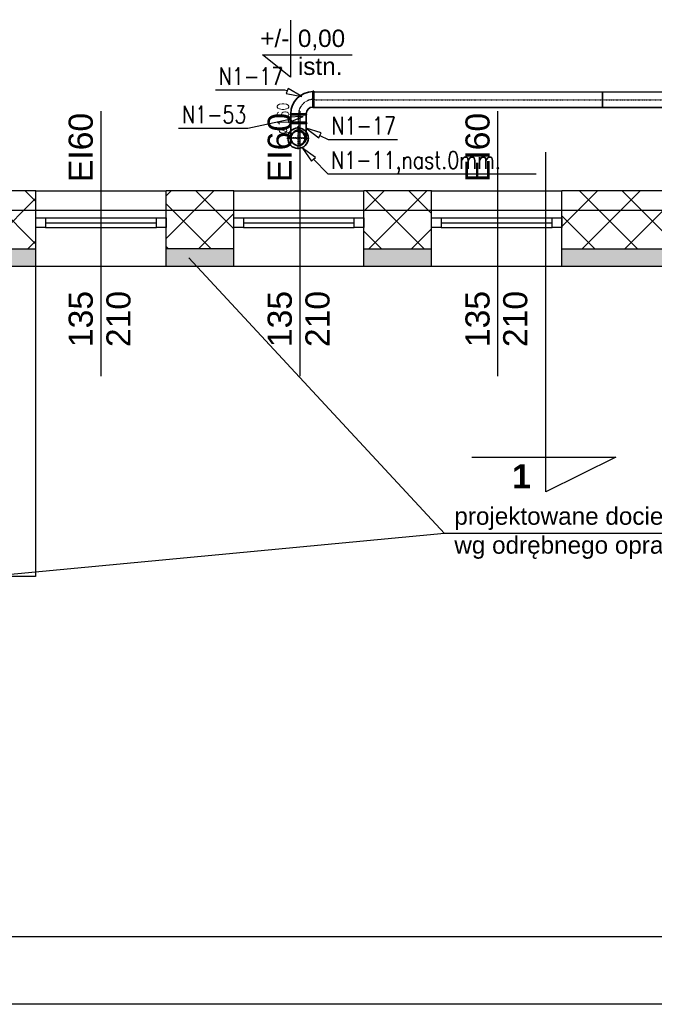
# Model space of a CAD drawing. Header units: millimetres. Extents: x 2263 to 12009, y 1338 to 5538.
# Tile 12 of 78: x 4421 to 5079, y 1338 to 2359. Entities that reach past the tile are written whole.
import ezdxf
from ezdxf.enums import TextEntityAlignment as Align

# ---------------------------------------------------------------- set-up
doc = ezdxf.new("R2010")
doc.units = ezdxf.units.MM
doc.linetypes.add('CENTER', pattern=[0.55, 0.37, -0.06, 0.06, -0.06])
for name, color, linetype in [('2D - Ogólne', 7, 'Continuous'), ('Konstrukcja - Ściany zew', 7, 'Continuous'), ('Opisy - Teksty', 7, 'Continuous'), ('WEN_N1-_OSIE', 2, 'CENTER'), ('WEN_W1-_ATRYBUT', 6, 'Continuous'), ('WEN_W1-_OSIE', 2, 'CENTER')]:
    doc.layers.add(name, color=color, linetype=linetype)
for name, color, linetype, lineweight in [('A_opisy', 81, 'Continuous', 13), ('A_stolarka', 20, 'Continuous', 15), ('A_widokowe', 160, 'Continuous', 18), ('A_ściany istniejące hatch', 82, 'Continuous', 9), ('WEN_N1-_ATRYBUT', 6, 'Continuous', 25), ('WEN_N1-_ZLICZAC', 40, 'Continuous', 35)]:
    doc.layers.add(name, color=color, linetype=linetype, lineweight=lineweight)
doc.layers.add('A_wełna mineralna', color=7, linetype='Continuous', lineweight=5, true_color=0x00d66b)
doc.layers.add('A_zakres opracowania', color=7, linetype='Continuous', lineweight=70, true_color=0xe00038)
doc.styles.get("Standard").update_dxf_attribs({"font": 'arial.ttf'})
doc.styles.add('STYL_AUTOMATYCZNY_1', font='arial.ttf')
doc.styles.add('STYL_AUTOMATYCZNY_2', font='arialbd.ttf')
doc.styles.add('STYL_WENTYLE', font='romans.shx', dxfattribs={"width": 0.8})

# ---------------------------------------------------------------- blocks, each defined once
blk = doc.blocks.new('BPL-SI16090_13')
for p, q in [((-80, 11.2), (-80, 160)), ((80, 11.2), (80, 160))]:
    blk.add_line(p, q)
blk.add_lwpolyline([(80, 0), (-80, 0, -1), (-80, 11.2), (80, 11.2, -1)], format="xyb", close=True)
blk.add_circle((0, 160), 80)
blk.add_point((0, 0))
at = {"layer": 'WEN_N1-_OSIE'}
for p, q in [((0, 0), (0, 245)), ((-85, 160), (85, 160))]:
    blk.add_line(p, q, dxfattribs=at)
at = {"layer": 'WEN_N1-_ATRYBUT', "style": 'STYL_WENTYLE', "width": 0.8, "flags": 8}
blk.add_attdef('WENTYLE', text='', height=180, dxfattribs=at).set_placement((80, 0), align=Align.BOTTOM_LEFT)
blk = doc.blocks.new('BPL-SI16090_12')
for points in [[(160, 80), (160, 240, 1), (149, 240), (149, 80, 1)], [(80, 0), (-80, 0, -1), (-80, 11), (80, 11, -1)]]:
    blk.add_lwpolyline(points, format="xyb", close=True)
for radius in [229, 68.8]:
    blk.add_arc((149, 11), radius, 90, 180)
for p in [(160, 160), (0, 0)]:
    blk.add_point(p)
at = {"layer": 'WEN_W1-_OSIE'}
blk.add_arc((160, 0), 160, 90, 180, dxfattribs=at)
at = {"layer": 'WEN_W1-_ATRYBUT', "style": 'STYL_WENTYLE', "width": 0.8, "flags": 8}
blk.add_attdef('WENTYLE', text='', height=180, dxfattribs=at).set_placement((-661, 0), align=Align.BOTTOM_LEFT)
blk = doc.blocks.new('SR-C160_77-4024874868_14')
blk.add_lwpolyline([(0, -80), (0, 80), (77, 80), (77, -80)], close=True)
for p in [(0, 0), (77, 0)]:
    blk.add_point(p)
at = {"layer": 'WEN_N1-_OSIE'}
blk.add_line((0, 0), (77, 0), dxfattribs=at)
at = {"layer": 'WEN_N1-_ATRYBUT', "style": 'STYL_WENTYLE', "width": 0.8, "flags": 8}
blk.add_attdef('WENTYLE', text='', height=180, dxfattribs=at).set_placement((39, 0), align=Align.BOTTOM_LEFT)
at = {"layer": 'WEN_N1-_OSIE', "color": 3, "style": 'STYL_WENTYLE', "width": 0.8, "flags": 8}
blk.add_attdef('FI_KANALU', text='', height=120, dxfattribs=at).set_placement((39, 160), align=Align.MIDDLE_CENTER)
blk = doc.blocks.new('SR-C160_8387-2803619289_14')
for p, q in [((3000, -80), (3000, 80)), ((6000, -80), (6000, 80))]:
    blk.add_line(p, q)
blk.add_lwpolyline([(0, -80), (0, 80), (8387, 80), (8387, -80)], close=True)
for p in [(0, 0), (8387, 0)]:
    blk.add_point(p)
at = {"layer": 'WEN_N1-_OSIE'}
blk.add_line((0, 0), (8387, 0), dxfattribs=at)
at = {"layer": 'WEN_N1-_ATRYBUT', "style": 'STYL_WENTYLE', "width": 0.8, "flags": 8}
blk.add_attdef('WENTYLE', text='', height=180, dxfattribs=at).set_placement((4194, 0), align=Align.BOTTOM_LEFT)
at = {"layer": 'WEN_N1-_OSIE', "color": 3, "style": 'STYL_WENTYLE', "width": 0.8, "flags": 8}
blk.add_attdef('FI_KANALU', text='', height=120, dxfattribs=at).set_placement((4194, 160), align=Align.MIDDLE_CENTER)
blk = doc.blocks.new('KIRM-160_12')
for radius in [106, 74.2]:
    blk.add_circle((0, 0), radius)
for p in [(0, 116.6), (0, 0)]:
    blk.add_point(p)
at = {"layer": 'WEN_N1-_OSIE'}
for p, q in [((0, -116.6), (0, 116.6)), ((-116.6, 0), (116.6, 0))]:
    blk.add_line(p, q, dxfattribs=at)
at = {"layer": 'WEN_N1-_ATRYBUT', "style": 'STYL_WENTYLE', "width": 0.8, "flags": 8}
blk.add_attdef('WENTYLE', text='', height=180, dxfattribs=at).set_placement((0, 0), align=Align.BOTTOM_LEFT)

msp = doc.modelspace()

# ---------------------------------------------------------------- hatches: boundary and pattern name
at = {"layer": 'A_wełna mineralna', "linetype": 'ByBlock', "lineweight": 25}
h = msp.add_hatch(color=0, dxfattribs=at)
h.dxf.hatch_style = 1
h.paths.add_polyline_path([(4150.83871, 1946.67928), (4144.44162, 1944.34321), (4132.83871, 1941.86917), (4132.83871, 1731.38308), (4150.83871, 1731.38308)])
h.paths.add_polyline_path([(4132.83871, 2067.58308), (4150.83871, 2067.58308), (4150.83871, 2103.38308), (4232.83871, 2103.38308), (4232.83871, 2121.38309), (4132.83871, 2121.38309)])
h.paths.add_polyline_path([(4437.83871, 2103.38309), (4437.83871, 2121.38309), (4367.83871, 2121.38309), (4367.83871, 2103.38309)])
h.paths.add_polyline_path([(4642.83871, 2103.38309), (4642.83871, 2121.38309), (4572.83871, 2121.38309), (4572.83871, 2103.38309)])
h.paths.add_polyline_path([(4847.83871, 2103.38309), (4847.83871, 2121.38309), (4777.83871, 2121.38309), (4777.83871, 2103.38309)])
h.paths.add_polyline_path([(5104.83871, 2103.38309), (5104.83871, 2121.38309), (4982.83871, 2121.38309), (4982.83871, 2103.38309)])
h.paths.add_polyline_path([(5309.83871, 2103.38309), (5309.83871, 2121.38309), (5239.83871, 2121.38309), (5239.83871, 2103.38309)])
h.paths.add_polyline_path([(5514.83871, 2103.38309), (5514.83871, 2121.38309), (5444.83871, 2121.38309), (5444.83871, 2103.38309)])
h.paths.add_polyline_path([(5719.83871, 2103.38309), (5719.83871, 2121.38309), (5649.83871, 2121.38309), (5649.83871, 2103.38309)])
h.paths.add_polyline_path([(5854.83871, 2121.38309), (5854.83871, 2103.38309), (5946.83871, 2103.38309), (5946.83871, 2121.38309)])
at = {"layer": 'A_ściany istniejące hatch', "linetype": 'ByBlock', "lineweight": 25}
h = msp.add_hatch(dxfattribs=at)
h.set_pattern_fill('NET', color=0, scale=250, angle=45)
h.set_pattern_definition([(45, (37537.47, -788.94), (-22.097087, 22.097087), []), (135, (37537.47, -788.94), (-22.097087, -22.097087), [])])
h.paths.add_polyline_path([(5550.83871, 4367.38309), (5592.83871, 4367.38308), (5592.83871, 4105.38308), (5802.83871, 4105.38308), (5802.83871, 4063.38308), (5550.83871, 4063.38308)], flags=16)
h.paths.add_polyline_path([(6144.84036, 4091.38308), (6144.84036, 4031.38308), (6024.83871, 4031.38308), (6024.83871, 3871.38308), (5964.83871, 3871.38308), (5964.83871, 4063.38308), (5922.83871, 4063.38308), (5922.83871, 4105.38308), (5926.83871, 4105.38308), (5926.83871, 4764.38308), (5592.83871, 4764.38308), (5592.83871, 4718.38308), (5550.83871, 4718.38308), (5550.83871, 4808.38308), (6008.83871, 4808.38308), (6008.8387, 4764.38308), (5970.83871, 4764.38308), (5970.83871, 4091.38308)], flags=17)
h.paths.add_polyline_path([(6748.83871, 4091.38308), (6890.83871, 4091.38308), (6890.83871, 4153.38308), (6934.83871, 4153.38308), (6934.83871, 3868.38309), (6874.83871, 3868.38309), (6874.83871, 4031.38308), (6748.83871, 4031.38308)], flags=17)
h.paths.add_polyline_path([(6791.83871, 3211.38308), (6874.83871, 3211.38308), (6874.83871, 3326.38309), (6934.83871, 3326.38309), (6934.83871, 3153.38308), (6874.83871, 3153.38308), (6874.83871, 3186.38308), (6791.83871, 3186.38308)], flags=17)
h.paths.add_polyline_path([(6434.83871, 3781.38308), (6464.83871, 3781.38308), (6464.83871, 3751.38308), (6434.83871, 3751.38308)], flags=17)
h.paths.add_polyline_path([(6434.83871, 3487.38308), (6464.83871, 3487.38308), (6464.83871, 3517.38308), (6434.83871, 3517.38308)], flags=17)
h.paths.add_polyline_path([(5946.83871, 1941.38308), (6006.83871, 1941.38308), (6006.83871, 1781.38308), (6244.83871, 1781.38308), (6244.83871, 1961.38308), (6304.83871, 1961.38308), (6304.83871, 1781.38308), (6874.83871, 1781.38308), (6874.83871, 1931.38308), (6934.83871, 1931.38308), (6934.83871, 1721.38308), (5946.83871, 1721.38308)])
h.paths.add_polyline_path([(3464.83871, 5091.38308), (3677.83871, 5091.38309), (3677.8387, 5185.4173), (3702.8387, 5185.4173), (3702.8387, 5066.38308), (3464.83871, 5066.38308)], flags=17)
h.paths.add_polyline_path([(4097.83871, 5065.72859), (4132.83871, 5065.72859), (4132.83871, 5185.4173), (4097.83871, 5185.4173)], flags=17)
h.paths.add_polyline_path([(4387.83871, 3241.38308), (4457.83869, 3241.38308), (4457.83869, 3181.38308), (4387.83871, 3181.38308)], flags=17)
h.paths.add_polyline_path([(4797.83871, 3241.38308), (4867.83871, 3241.38308), (4867.83871, 3181.38308), (4797.83871, 3181.38308)], flags=17)
h.paths.add_polyline_path([(5238.83871, 3241.38308), (5306.83869, 3241.38308), (5306.83869, 3181.38308), (5238.83871, 3181.38308)], flags=17)
h.paths.add_polyline_path([(5441.83871, 3241.38308), (5522.83869, 3241.38308), (5522.83869, 3181.38308), (5441.83871, 3181.38308)], flags=17)
h.paths.add_polyline_path([(6024.83871, 3741.38308), (5964.83871, 3741.38308), (5964.83871, 3665.38308), (6024.83871, 3665.38308)], flags=17)
h.paths.add_polyline_path([(5592.83871, 4588.38308), (5550.83871, 4588.38308), (5550.83871, 4497.38309), (5592.83871, 4497.38309)], flags=16)
h.paths.add_polyline_path([(6138.83871, 4808.38308), (6272.83871, 4808.38308), (6272.83871, 4764.38308), (6138.83871, 4764.38308)], flags=17)
h.paths.add_polyline_path([(6890.83871, 4488.38309), (6934.83871, 4488.38309), (6934.83871, 4563.38308), (6890.83871, 4563.38308)], flags=17)
h.paths.add_polyline_path([(6890.83871, 4283.38308), (6934.83871, 4283.38308), (6934.83871, 4358.38308), (6890.83871, 4358.38308)], flags=17)
h.paths.add_polyline_path([(6874.83871, 3662.38309), (6934.83871, 3662.38309), (6934.83871, 3738.38309), (6874.83871, 3738.38309)], flags=17)
h.paths.add_polyline_path([(6874.83871, 3456.38309), (6934.83871, 3456.38309), (6934.83871, 3532.38309), (6874.83871, 3532.38309)], flags=17)
h.paths.add_polyline_path([(6874.83871, 2948.38309), (6934.83871, 2948.38309), (6934.83871, 3023.38308), (6874.83871, 3023.38308)], flags=17)
h.paths.add_polyline_path([(6874.83871, 2743.38309), (6934.83871, 2743.38309), (6934.83871, 2818.38308), (6874.83871, 2818.38308)], flags=17)
h.paths.add_polyline_path([(6874.83871, 2271.38309), (6934.83871, 2271.38309), (6934.83871, 2341.38308), (6874.83871, 2341.38308)], flags=17)
h.paths.add_polyline_path([(6934.83871, 2066.38308), (6874.83871, 2066.38308), (6874.83871, 2136.38308), (6934.83871, 2136.38308)], flags=17)
h.paths.add_polyline_path([(5649.83871, 2181.38308), (5719.83871, 2181.38308), (5719.83871, 2121.38308), (5649.83871, 2121.38308)], flags=17)
h.paths.add_polyline_path([(5444.83871, 2121.38308), (5514.83871, 2121.38308), (5514.83871, 2181.38308), (5444.83871, 2181.38308)], flags=17)
h.paths.add_polyline_path([(5239.83871, 2181.38308), (5309.83871, 2181.38308), (5309.83871, 2121.38308), (5239.83871, 2121.38308)], flags=17)
h.paths.add_polyline_path([(4982.83871, 2121.38308), (5104.83869, 2121.38308), (5104.83869, 2181.38308), (4982.83871, 2181.38308)], flags=17)
h.paths.add_polyline_path([(4777.83871, 2181.38308), (4847.83871, 2181.38308), (4847.83871, 2121.38308), (4777.83871, 2121.38308)], flags=17)
h.paths.add_polyline_path([(4572.83871, 2121.38308), (4642.83871, 2121.38308), (4642.83871, 2181.38308), (4572.83871, 2181.38308)], flags=17)
h.paths.add_polyline_path([(4367.83871, 2181.38308), (4437.83871, 2181.38308), (4437.83871, 2121.38308), (4367.83871, 2121.38308)], flags=17)
h.paths.add_polyline_path([(6256.83871, 2181.38308), (6170.33871, 2181.38308), (6170.35412, 2121.38308), (6244.83871, 2121.38308), (6244.83871, 2071.38308), (6304.83871, 2071.38308), (6304.83871, 2314.88308), (6256.83871, 2314.88308)], flags=17)
h.paths.add_polyline_path([(6060.33871, 2181.38308), (6060.35412, 2121.38308), (6006.83871, 2121.38308), (6006.83871, 2081.38308), (5946.83871, 2081.38308), (5946.83871, 2121.38308), (5854.83871, 2121.38308), (5854.83871, 2181.38308)], flags=17)
h.paths.add_polyline_path([(4072.83871, 2075.38308), (4132.83871, 2075.38308), (4132.83871, 2121.38308), (4232.83871, 2121.38308), (4232.83869, 2181.38308), (4072.83871, 2181.38308)], flags=17)
h.paths.add_polyline_path([(5862.83871, 3241.38308), (5964.83871, 3241.38308), (5964.83871, 3535.38308), (6024.83871, 3535.38308), (6024.83871, 3211.38308), (6041.83871, 3211.38308), (6041.83871, 3186.38308), (6024.83871, 3186.38308), (6024.83871, 2831.38308), (6051.83871, 2831.38308), (6051.83871, 2751.38308), (6024.83871, 2751.38308), (6024.83871, 2531.38308), (5849.33871, 2531.38308), (5849.33871, 2579.38308), (5984.83871, 2579.38308), (5984.83871, 3181.38308), (5862.83871, 3181.38308)], flags=17)
h.paths.add_polyline_path([(5657.83871, 3241.38308), (5727.83871, 3241.38308), (5727.83871, 3181.38308), (5694.83871, 3181.38308), (5694.83871, 3015.38308), (5662.83871, 3015.38309), (5662.83871, 3181.38308), (5657.83871, 3181.38308)], flags=17)
h.paths.add_polyline_path([(5415.83871, 2579.38308), (5662.83871, 2579.38308), (5662.83871, 2729.38309), (5694.83871, 2729.38309), (5694.83871, 2579.38308), (5739.33871, 2579.38308), (5739.33871, 2531.38308), (5415.83871, 2531.38308)], flags=17)
h.paths.add_polyline_path([(4426.83871, 2579.38308), (4426.83871, 2531.38308), (4666.83871, 2531.38308), (4666.83871, 2579.38308), (4662.83871, 2579.38308), (4662.83871, 2671.38308), (4634.83871, 2671.38308), (4634.83871, 2579.38308)], flags=17)
h.paths.add_polyline_path([(4072.83871, 3272.38308), (4132.83871, 3272.38308), (4132.83871, 3241.38308), (4252.83871, 3241.38308), (4252.83869, 3181.38308), (4112.83871, 3181.38308), (4112.83871, 2579.38308), (4316.83871, 2579.38308), (4316.83871, 2531.38308), (4072.83871, 2531.38308)], flags=17)
h.paths.add_polyline_path([(4132.83871, 3568.79816), (4072.83871, 3568.79816), (4072.83871, 3412.3831), (4132.83871, 3412.3831)], flags=17)
h.paths.add_polyline_path([(4132.83871, 3783.35665), (4072.83871, 3783.35665), (4072.83871, 3703.79816), (4132.83871, 3703.79816)], flags=17)
h.paths.add_polyline_path([(4132.83871, 3998.38308), (4072.83871, 3998.38308), (4072.83871, 3918.35666), (4132.83871, 3918.35666)], flags=17)
h.paths.add_polyline_path([(4132.83871, 4318.38308), (4072.83871, 4318.38308), (4072.83871, 4133.38308), (4132.83871, 4133.38308)], flags=17)
h.paths.add_polyline_path([(4132.83871, 4523.38308), (4072.83871, 4523.38308), (4072.83871, 4453.3831), (4132.83871, 4453.3831)], flags=17)
h.paths.add_polyline_path([(4132.83871, 4738.38308), (4072.83871, 4738.38308), (4072.83871, 4658.38308), (4132.83871, 4658.38308)], flags=17)
h.paths.add_polyline_path([(3082.83871, 4463.49943), (3022.83871, 4463.49943), (3022.83871, 4533.47941), (3082.83871, 4533.47941), (3082.83871, 4535.38308), (3542.83871, 4535.38308), (3542.83871, 4525.38308), (3511.73871, 4525.38308), (3511.73871, 4449.38308), (3496.73871, 4449.38308), (3496.73871, 4525.38308), (3240.83871, 4525.38308), (3240.83871, 4510.37993), (3233.83871, 4510.37993), (3233.83871, 4525.38308), (3082.83871, 4525.38308)])
h.paths.add_polyline_path([(3082.83871, 4408.38308), (3082.83871, 4415.38308), (3233.83871, 4415.38308), (3233.83871, 4420.37993), (3240.83871, 4420.37993), (3240.83871, 4397.90202), (3233.83871, 4397.90202), (3233.83871, 4408.38308)], flags=17)
h.paths.add_polyline_path([(3022.83871, 4328.49943), (3082.83871, 4328.49943), (3082.83871, 4298.38308), (3233.83871, 4298.38308), (3233.83871, 4307.90202), (3240.83871, 4307.90202), (3240.83871, 4298.38308), (3496.73871, 4298.38308), (3496.73871, 4354.38308), (3511.73871, 4354.38308), (3511.73871, 4298.38308), (3539.83871, 4298.38308), (3539.83871, 4283.38308), (3082.83871, 4283.38308), (3082.83871, 4258.01945), (3022.83871, 4258.01945)])
h.paths.add_polyline_path([(3022.83871, 4128.01945), (3082.83871, 4128.01945), (3082.83871, 4083.38308), (3674.83871, 4083.38308), (3674.83871, 4100.64844), (3722.83871, 4100.64844), (3722.83871, 3771.38225), (3674.83871, 3771.38225), (3674.83871, 4043.38308), (3082.83871, 4043.38308), (3082.83871, 3965.51194), (3022.83871, 3965.51194)])
h.paths.add_polyline_path([(3022.83871, 3625.53195), (3082.83871, 3625.53195), (3082.83871, 3603.38308), (3674.83871, 3603.38308), (3674.83871, 3661.38225), (3722.83871, 3661.38225), (3722.83871, 3264.38225), (3674.83871, 3264.38225), (3674.83871, 3578.38308), (3082.83871, 3578.38308), (3082.83871, 3555.31567), (3022.83871, 3555.31567)])
h.paths.add_polyline_path([(3022.83871, 3211.185), (3082.83871, 3211.185), (3082.83871, 3141.38308), (3674.83871, 3141.38308), (3674.83871, 3154.38225), (3722.83871, 3154.38225), (3722.83871, 3095.74402), (3674.83871, 3095.74402), (3674.83871, 3098.38308), (3082.83871, 3098.38308), (3082.83871, 3046.185), (3022.83871, 3046.185)])
h.paths.add_polyline_path([(3022.83871, 2911.185), (3082.83871, 2911.185), (3082.83871, 2856.60282), (3141.83871, 2856.60282), (3141.83871, 2998.3005), (3151.20249, 2998.3005), (3151.20249, 2992.3005), (3147.83871, 2992.3005), (3147.83871, 2856.60282), (3244.83871, 2856.60282), (3244.83871, 2992.3005), (3240.20249, 2992.3005), (3240.20249, 2998.3005), (3255.38391, 2998.3005), (3255.38391, 2992.3005), (3250.83871, 2992.3005), (3250.83871, 2856.60282), (3347.83871, 2856.60282), (3347.83871, 2992.3005), (3344.38391, 2992.3005), (3344.38391, 2998.3005), (3353.83871, 2998.3005), (3353.83871, 2963.3005), (3358.01039, 2963.3005), (3358.01039, 2957.3005), (3353.83871, 2957.3005), (3353.83871, 2856.60282), (3521.83871, 2856.60282), (3521.83871, 2957.3005), (3447.0104, 2957.3005), (3447.01039, 2963.3005), (3527.83871, 2963.3005), (3527.83871, 2856.60282), (3674.83871, 2856.60282), (3674.83871, 2985.74402), (3722.83871, 2985.74402), (3722.83871, 2838.88915), (3674.83871, 2838.88915), (3674.83871, 2841.60282), (3527.83871, 2841.60282), (3527.83871, 2799.30282), (3521.83871, 2799.30282), (3521.83871, 2841.60282), (3082.83871, 2841.60282), (3022.83871, 2841.60282)])
h.paths.add_polyline_path([(3022.83871, 3760.53195), (3082.83871, 3760.53195), (3082.83871, 3830.51194), (3022.83871, 3830.51194)])
h.paths.add_polyline_path([(3022.83871, 3346.185), (3082.83871, 3346.185), (3082.83871, 3420.31567), (3022.83871, 3420.31567)], flags=17)
h.paths.add_polyline_path([(3022.83871, 2636.62284), (3082.83871, 2636.62284), (3082.83871, 2706.60282), (3022.83871, 2706.60282)], flags=17)
h.paths.add_polyline_path([(3022.83871, 2431.64285), (3022.83871, 2501.62284), (3082.83871, 2501.62284), (3082.83871, 2491.62284), (3129.83871, 2491.62284), (3129.83871, 2662.60284), (3141.04943, 2662.60284), (3141.04943, 2656.60284), (3135.83871, 2656.60284), (3135.83871, 2491.62284), (3234.83871, 2491.62284), (3234.83871, 2656.60284), (3230.04943, 2656.60284), (3230.04943, 2662.60284), (3245.35057, 2662.60284), (3245.35057, 2656.60284), (3240.83871, 2656.60284), (3240.83871, 2491.62284), (3337.83871, 2491.62284), (3337.83871, 2656.60284), (3334.35057, 2656.60284), (3334.35056, 2662.60284), (3348.38391, 2662.60284), (3348.38391, 2656.60284), (3343.83871, 2656.60284), (3343.83871, 2491.62284), (3440.83871, 2491.62284), (3440.83871, 2656.60284), (3437.38391, 2656.60284), (3437.38391, 2662.60284), (3440.83871, 2662.60284), (3440.83871, 2706.60282), (3521.83871, 2706.60282), (3521.83871, 2710.30282), (3527.83871, 2710.30282), (3527.83871, 2696.27529), (3521.83871, 2696.27529), (3521.83871, 2700.60282), (3446.83871, 2700.60282), (3446.83871, 2491.62284), (3521.83871, 2491.62284), (3521.83871, 2607.27528), (3527.83871, 2607.27529), (3527.83871, 2491.62284), (3674.83871, 2491.62284), (3674.83871, 2728.88915), (3722.83871, 2728.88915), (3722.83871, 2295.08308), (3674.83871, 2295.08308), (3674.83871, 2476.62284), (3527.83871, 2476.62284), (3527.83871, 2379.11333), (3521.83871, 2379.11333), (3521.83871, 2476.62284), (3446.83871, 2476.62284), (3446.83871, 2283.78308), (3521.83871, 2283.78308), (3521.83871, 2290.11333), (3527.83871, 2290.11333), (3527.83871, 2274.08309), (3521.83871, 2274.08308), (3521.83871, 2277.78308), (3440.83871, 2277.78308), (3440.83871, 2351.38308), (3437.38391, 2351.38308), (3437.38391, 2357.38308), (3440.83871, 2357.38308), (3440.83871, 2476.62284), (3343.83871, 2476.62284), (3343.83871, 2357.38308), (3348.38391, 2357.38308), (3348.38391, 2351.38308), (3334.35057, 2351.38308), (3334.35057, 2357.38308), (3337.83871, 2357.38308), (3337.83871, 2476.62284), (3240.83871, 2476.62284), (3240.83871, 2357.38308), (3245.35057, 2357.38308), (3245.35057, 2351.38308), (3230.04943, 2351.38308), (3230.04943, 2357.38308), (3234.83871, 2357.38308), (3234.83871, 2476.62284), (3135.83871, 2476.62284), (3135.83871, 2357.38308), (3141.04943, 2357.38308), (3141.04943, 2351.38308), (3129.83871, 2351.38308), (3129.83871, 2476.62284), (3082.83871, 2476.62284), (3082.83871, 2431.64285)])
h.paths.add_polyline_path([(3142.83871, 2040.38308), (3082.83871, 2040.38308), (3082.83871, 2121.38308), (3022.83871, 2121.38308), (3022.83871, 2296.64285), (3082.83871, 2296.64285), (3082.83871, 2181.38308), (3521.83871, 2181.38308), (3521.83871, 2185.08308), (3527.83871, 2185.08309), (3527.83871, 2181.38308), (3674.83871, 2181.38308), (3674.83871, 2185.08308), (3722.83871, 2185.08308), (3722.83871, 2130.38309), (3697.83871, 2130.38308), (3697.83871, 2141.38308), (3527.83871, 2141.38308), (3527.83871, 2136.64285), (3521.83871, 2136.64285), (3521.83871, 2141.38308), (3337.83871, 2141.38308), (3337.83871, 2101.12992), (3312.83871, 2101.12992), (3312.83871, 2141.38308), (3142.83871, 2141.38308)])
h.paths.add_polyline_path([(3142.83871, 1791.38308), (3142.83871, 1830.38308), (3082.83871, 1830.38308), (3082.83871, 1731.38308), (4132.83871, 1731.38308), (4132.83871, 1935.38308), (4072.83871, 1935.38308), (4072.83871, 1791.38308)])
edge = h.paths.add_edge_path()
edge.add_line((6402.83871, 4808.38308), (6402.8387, 4764.38308))
edge.add_line((6402.8387, 4764.38308), (6440.83871, 4764.38308))
edge.add_line((6440.83871, 4764.38308), (6440.83871, 4614.38308))
edge.add_line((6440.83871, 4614.38308), (6467.83871, 4614.38308))
edge.add_line((6467.83871, 4614.38308), (6467.83871, 4764.38308))
edge.add_line((6467.83871, 4764.38308), (6890.83871, 4764.38308))
edge.add_line((6890.83871, 4764.38308), (6890.83871, 4693.38308))
edge.add_line((6890.83871, 4693.38308), (6934.83871, 4693.38308))
edge.add_line((6934.83871, 4693.38308), (6934.83871, 4808.38308))
edge.add_line((6934.83871, 4808.38308), (6402.83871, 4808.38313))
edge.add_line((3067.83871, 5185.4173), (3102.83871, 5185.4173))
edge.add_line((3102.83871, 5185.4173), (3102.83871, 5091.38309))
edge.add_line((3102.83871, 5091.38309), (3284.83871, 5091.38309))
edge.add_line((3284.83871, 5091.38309), (3284.83871, 5066.38308))
edge.add_line((3284.83871, 5066.38308), (3067.83871, 5066.38308))
edge.add_line((3067.83871, 5066.38308), (3067.83871, 5185.4173))
edge.add_line((4662.83871, 2781.38308), (4634.83871, 2781.38308))
edge.add_line((4634.83871, 2781.38308), (4634.83871, 3066.38308))
edge.add_line((4634.83871, 3066.38308), (4662.83871, 3066.38308))
edge.add_line((4662.83871, 3066.38308), (4662.83871, 2986.40213))
edge.add_line((4662.83871, 2986.40213), (4662.83871, 2894.77453))
edge.add_line((4662.83871, 2894.77453), (4662.83871, 2791.38308))
edge.add_line((4662.83871, 2791.38308), (4662.83869, 2781.38308))
edge.add_line((3972.83871, 5063.38308), (4132.83871, 5063.38308))
edge.add_line((4132.83871, 5063.38308), (4132.83871, 4873.38308))
edge.add_line((4132.83871, 4873.38308), (4072.83871, 4873.38308))
edge.add_line((4072.83871, 4873.38308), (4072.83871, 5003.38308))
edge.add_line((4072.83871, 5003.38308), (3972.83871, 5003.38308))
edge.add_line((3972.83871, 5003.38308), (3972.8387, 5063.38308))
edge.add_line((3464.83871, 5063.38308), (3822.83871, 5063.38308))
edge.add_line((3822.83871, 5063.38308), (3822.83871, 5003.38308))
edge.add_line((3822.83871, 5003.38308), (3722.83871, 5003.38308))
edge.add_line((3722.83871, 5003.38308), (3722.83871, 4210.64844))
edge.add_line((3722.83871, 4210.64844), (3674.83871, 4210.64844))
edge.add_line((3674.83871, 4210.64844), (3674.83871, 4283.38308))
edge.add_line((3674.83871, 4283.38308), (3634.83871, 4283.38308))
edge.add_line((3634.83871, 4283.38308), (3634.83871, 4298.38308))
edge.add_line((3634.83871, 4298.38308), (3674.83871, 4298.38308))
edge.add_line((3674.83871, 4298.38308), (3674.83871, 5003.38308))
edge.add_line((3674.83871, 5003.38308), (3464.83871, 5003.38308))
edge.add_line((3464.83871, 5003.38308), (3464.83871, 5063.38308))
edge.add_line((3312.83871, 2001.12992), (3337.83871, 2001.12992))
edge.add_line((3337.83871, 2001.12992), (3337.83871, 1966.38308))
edge.add_line((3337.83871, 1966.38308), (3697.83871, 1966.38308))
edge.add_line((3697.83871, 1966.38308), (3697.83871, 2032.41525))
edge.add_line((3697.83871, 2032.41525), (3722.83871, 2032.41525))
edge.add_line((3722.83871, 2032.41525), (3722.83871, 1961.38308))
edge.add_line((3722.83871, 1961.38308), (3392.83871, 1961.38308))
edge.add_line((3392.83871, 1961.38308), (3392.83871, 1941.38308))
edge.add_line((3392.83871, 1941.38308), (3312.83871, 1941.38308))
edge.add_line((3312.83871, 1941.38308), (3312.83871, 2001.12992))
h.paths.add_polyline_path([(5092.83871, 3066.38308), (5052.83871, 3066.38308), (5052.83871, 2579.38308), (4776.83871, 2579.38308), (4776.83871, 2531.38308), (5305.83871, 2531.38308), (5305.83871, 2579.38308), (5092.83871, 2579.38308)], flags=17)
h.paths.add_polyline_path([(5052.83871, 3166.38308), (5092.83871, 3166.38308), (5092.83871, 3181.38308), (5103.83871, 3181.38308), (5103.83871, 3241.38308), (5002.83871, 3241.38308), (5002.83871, 3181.38308), (5052.83871, 3181.38308)], flags=17)
h.paths.add_polyline_path([(6573.83871, 4031.38308), (6319.84036, 4031.38308), (6319.84036, 4091.38308), (6440.83871, 4091.38308), (6440.83871, 4164.38309), (6467.83871, 4164.38309), (6467.83871, 4091.38308), (6573.83871, 4091.38308)], flags=17)
h.paths.add_polyline_path([(6362.33489, 2788.38308), (6372.33489, 2788.38308), (6372.33489, 2803.38308), (6362.33489, 2803.38308)], flags=17)
h.paths.add_polyline_path([(6452.33489, 2960.38308), (6467.33489, 2960.38308), (6467.33489, 3186.38308), (6507.83871, 3186.38308), (6507.83871, 3211.38308), (6151.83871, 3211.38308), (6151.83871, 3186.38308), (6212.83871, 3186.38308), (6212.83871, 2960.38308), (6230.83871, 2960.38308), (6230.83871, 2970.38308), (6222.83871, 2970.38308), (6222.83871, 3186.38308), (6362.33489, 3186.38308), (6362.33489, 2970.38308), (6315.8387, 2970.38308), (6315.8387, 2960.38308), (6377.33489, 2960.38308), (6377.33489, 2970.38308), (6372.33489, 2970.38308), (6372.33489, 3186.38308), (6457.33489, 3186.38308), (6457.33489, 2970.38308), (6452.33489, 2970.38308)], flags=17)
h.paths.add_polyline_path([(6222.83871, 2803.38308), (6212.83871, 2803.38308), (6212.83871, 2579.38308), (6154.83871, 2579.38308), (6154.83871, 2531.38308), (6256.83871, 2531.38308), (6256.83871, 2424.88308), (6304.83871, 2424.88308), (6304.83871, 2531.38308), (6874.83871, 2531.38308), (6874.83871, 2476.38309), (6934.83871, 2476.38308), (6934.83871, 2613.38308), (6874.83871, 2613.38308), (6874.83871, 2579.38308), (6372.33489, 2579.38308), (6372.33489, 2688.38308), (6362.33489, 2688.38308), (6362.33489, 2579.38308), (6222.83871, 2579.38308)], flags=17)
h.paths.add_polyline_path([(3022.83871, 4873.4594), (3082.83871, 4873.4594), (3082.83871, 5003.38308), (3284.8387, 5003.38308), (3284.8387, 5063.38308), (3022.83871, 5063.38308)])
h.paths.add_polyline_path([(3082.83871, 4738.4594), (3022.83871, 4738.4594), (3022.83871, 4668.47941), (3082.83871, 4668.47941)])

# ---------------------------------------------------------------- linework, layer by layer
at = {"layer": '2D - Ogólne', "color": 0, "linetype": 'ByBlock', "lineweight": 25}
for p, q in [((4505.33871, 1989.15312), (4505.33871, 2264.08632)), ((4711.63837, 1989.15312), (4711.63837, 2264.08632)), ((4916.63837, 1989.15312), (4916.63837, 2264.08632)), ((4966.31984, 1927.25624), (4966.31984, 2221.44415)), ((4367.83871, 2121.38308), (4437.83871, 2121.38308)), ((4642.83871, 2121.38308), (4572.83871, 2121.38308)), ((4777.83871, 2121.38308), (4847.83871, 2121.38308)), ((4982.83871, 2121.38308), (5104.83871, 2121.38308)), ((4437.51077, 2103.38308), (4437.51077, 1781.38308)), ((4966.31984, 1869.3654), (4966.31984, 1927.25624)), ((4889.68953, 1905.26424), (5039.07567, 1905.26424)), ((5039.07567, 1905.26424), (4966.31984, 1869.3654)), ((4437.51077, 1781.38308), (4150.83871, 1781.38308))]:
    msp.add_line(p, q, dxfattribs=at)
at = {"layer": 'A_opisy', "color": 0, "linetype": 'ByBlock', "lineweight": 25}
for points in [[(2263.16386, 5537.85272), (8463.16386, 5537.85272), (8463.16386, 1337.85272), (2263.16386, 1337.85272)], [(2463.16386, 5467.85272), (8393.16386, 5467.85272), (8393.16386, 1407.85272), (2463.16386, 1407.85272)]]:
    msp.add_lwpolyline(points, close=True, dxfattribs=at)
for points in [[(4701.79047, 2358.59495), (4701.79047, 2299.23422), (4672.86118, 2322.63187), (4765.72786, 2322.63187)], [(4596.47515, 2111.90902), (4861.42985, 1826.1543), (4140.93606, 1757.88899)], [(5935.72457, 1901.7118), (5402.70216, 1826.1543), (4861.42985, 1826.1543)]]:
    msp.add_lwpolyline(points, dxfattribs=at)
at = {"layer": 'A_stolarka', "color": 0, "linetype": 'ByBlock', "lineweight": 25}
for p, q in [((4447.83871, 2153.38308), (4562.83871, 2153.38308)), ((4447.83871, 2148.38308), (4562.83871, 2148.38308)), ((4652.83871, 2153.38308), (4767.83871, 2153.38308)), ((4652.83871, 2148.38308), (4767.83871, 2148.38308)), ((4857.83871, 2153.38308), (4972.83871, 2153.38308)), ((4857.83871, 2148.38308), (4972.83871, 2148.38308)), ((4447.83871, 2143.38308), (4562.83871, 2143.38308)), ((4652.83871, 2143.38308), (4767.83871, 2143.38308)), ((4857.83871, 2143.38308), (4972.83871, 2143.38308))]:
    msp.add_line(p, q, dxfattribs=at)
for points in [[(4437.83871, 2153.38308), (4447.83871, 2153.38308), (4447.83871, 2143.38308), (4437.83871, 2143.38308)], [(4562.83871, 2153.38308), (4572.83871, 2153.38308), (4572.83871, 2143.38308), (4562.83871, 2143.38308)], [(4642.83871, 2153.38308), (4652.83871, 2153.38308), (4652.83871, 2143.38308), (4642.83871, 2143.38308)], [(4767.83871, 2153.38308), (4777.83871, 2153.38308), (4777.83871, 2143.38308), (4767.83871, 2143.38308)], [(4847.83871, 2153.38308), (4857.83871, 2153.38308), (4857.83871, 2143.38308), (4847.83871, 2143.38308)], [(4972.83871, 2153.38308), (4982.83871, 2153.38308), (4982.83871, 2143.38308), (4972.83871, 2143.38308)]]:
    msp.add_lwpolyline(points, close=True, dxfattribs=at)
at = {"layer": 'A_widokowe', "color": 0, "linetype": 'ByBlock', "lineweight": 25}
for p, q in [((4437.83869, 2181.38308), (4572.83871, 2181.38308)), ((4642.83869, 2181.38308), (4777.83871, 2181.38308)), ((4847.83869, 2181.38308), (4982.83871, 2181.38308)), ((4437.83869, 2103.38308), (4572.83871, 2103.38308)), ((4642.83869, 2103.38308), (4777.83871, 2103.38308)), ((4847.83869, 2103.38308), (4982.83871, 2103.38308))]:
    msp.add_line(p, q, dxfattribs=at)
at = {"layer": 'A_zakres opracowania', "color": 0, "linetype": 'ByBlock', "lineweight": 25, "ltscale": 0.2}
msp.add_lwpolyline([(5986.83871, 1761.38308), (6894.83871, 1761.38308), (6894.83871, 4784.38309), (5902.83871, 4784.38308), (5902.83871, 4125.38308), (5782.83871, 4125.38308), (5782.83871, 4025.38308), (6004.83871, 4025.38308), (6004.83871, 3916.38308), (5531.83871, 3916.38308), (5531.83871, 3696.38308), (6004.83871, 3696.38308), (6004.83871, 3201.38308), (4052.83871, 3201.38308), (4052.83871, 2161.38308), (5133.83871, 2161.38308), (5133.83871, 1943.38308), (5638.83871, 1943.38308), (5638.83871, 1683.38308), (5986.83871, 1683.38308)], close=True, dxfattribs=at)
at = {"layer": 'Konstrukcja - Ściany zew', "color": 0, "linetype": 'ByBlock', "lineweight": 25}
for p, q in [((4437.83871, 2181.38308), (4367.83871, 2181.38308)), ((4437.83871, 2103.38308), (4437.83871, 2181.38308)), ((4572.83871, 2103.38308), (4572.83871, 2181.38308)), ((4642.83871, 2181.38308), (4572.83871, 2181.38308)), ((4642.83871, 2103.38308), (4642.83871, 2181.38308)), ((4777.83871, 2103.38308), (4777.83871, 2181.38308)), ((4847.83871, 2181.38308), (4777.83871, 2181.38308)), ((4847.83871, 2103.38308), (4847.83871, 2181.38308)), ((4982.83871, 2103.38308), (4982.83871, 2181.38308)), ((5104.83871, 2181.38308), (4982.83871, 2181.38308)), ((4367.83871, 2103.38308), (4437.83871, 2103.38308)), ((4572.83871, 2103.38308), (4642.83871, 2103.38308)), ((4777.83871, 2103.38308), (4847.83871, 2103.38308)), ((4982.83871, 2103.38308), (5104.83871, 2103.38308))]:
    msp.add_line(p, q, dxfattribs=at)
at = {"layer": 'WEN_N1-_ATRYBUT'}
for points in [[(4699.18812, 2255.06169), (4699.79272, 2252.24587), (4715.02714, 2258.46252), (4698.58353, 2257.87752), (4699.18812, 2255.06169), (4657.66339, 2246.14582), (4585.66339, 2246.14582)], [(4732.26825, 2238.95384), (4733.58332, 2241.51606), (4717.85573, 2246.35109), (4730.95318, 2236.39161), (4732.26825, 2238.95384), (4740.68766, 2234.63256), (4812.68766, 2234.63256)], [(4725.52452, 2214.15888), (4727.58725, 2216.16874), (4714.21906, 2225.76175), (4723.46179, 2212.14902), (4725.52452, 2214.15888), (4740.31588, 2198.9784), (4956.31588, 2198.9784)]]:
    msp.add_lwpolyline(points, dxfattribs=at)
at = {"layer": 'WEN_W1-_ATRYBUT'}
msp.add_lwpolyline([(4698.20943, 2285.05473), (4697.21399, 2282.35223), (4713.41099, 2279.4554), (4699.20486, 2287.75723), (4698.20943, 2285.05473), (4695.95491, 2285.88515), (4623.95491, 2285.88515)], dxfattribs=at)

# ---------------------------------------------------------------- block references
at = {"layer": 'WEN_N1-_ZLICZAC'}
ref = msp.add_blockref('SR-C160_8387-2803619289_14', (4725.02326, 2275.96857), dxfattribs=dict(at, xscale=0.1, yscale=0.1, zscale=0.1, rotation=359.9931901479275))
ref.add_attrib('WENTYLE', 'N1-54', dxfattribs={"layer": 'WEN_N1-_ATRYBUT', "height": 18, "style": 'STYL_WENTYLE', "width": 0.8, "flags": 8}).set_placement((5201.00022, 2297.10005), align=Align.BOTTOM_LEFT)
ref.add_attrib('FI_KANALU', '%%c160', dxfattribs={"layer": 'WEN_N1-_OSIE', "color": 3, "height": 12, "rotation": 359.99319015, "style": 'STYL_WENTYLE', "width": 0.8, "flags": 8}).set_placement((5144.38918, 2291.91873), align=Align.MIDDLE_CENTER)
ref = msp.add_blockref('BPL-SI16090_12', (4709.94919, 2260.32781), dxfattribs=dict(at, xscale=0.1, yscale=0.1, zscale=0.1))
ref.add_attrib('WENTYLE', 'N1-17', dxfattribs={"layer": 'WEN_W1-_ATRYBUT', "height": 18, "style": 'STYL_WENTYLE', "width": 0.8, "flags": 8}).set_placement((4627.55491, 2285.88515), align=Align.BOTTOM_LEFT)
ref = msp.add_blockref('SR-C160_77-4024874868_14', (4709.94919, 2252.58756), dxfattribs=dict(at, xscale=0.1, yscale=0.1, zscale=0.1, rotation=90))
ref.add_attrib('WENTYLE', 'N1-53', dxfattribs={"layer": 'WEN_N1-_ATRYBUT', "height": 18, "style": 'STYL_WENTYLE', "width": 0.8, "flags": 8}).set_placement((4589.26339, 2246.14582), align=Align.BOTTOM_LEFT)
ref.add_attrib('FI_KANALU', '%%c160', dxfattribs={"layer": 'WEN_N1-_OSIE', "color": 3, "height": 12, "rotation": 90, "style": 'STYL_WENTYLE', "width": 0.8, "flags": 8}).set_placement((4693.94919, 2256.45769), align=Align.MIDDLE_CENTER)
ref = msp.add_blockref('BPL-SI16090_13', (4709.98682, 2252.39892), dxfattribs=dict(at, xscale=0.1, yscale=0.1, zscale=0.1, rotation=180))
ref.add_attrib('WENTYLE', 'N1-17', dxfattribs={"layer": 'WEN_N1-_ATRYBUT', "height": 18, "style": 'STYL_WENTYLE', "width": 0.8, "flags": 8}).set_placement((4744.28766, 2234.63256), align=Align.BOTTOM_LEFT)
ref = msp.add_blockref('KIRM-160_12', (4709.54669, 2236.03149), dxfattribs=dict(at, xscale=0.1, yscale=0.1, zscale=0.1))
ref.add_attrib('WENTYLE', 'N1-11,nast.0mm.', dxfattribs={"layer": 'WEN_N1-_ATRYBUT', "height": 18, "style": 'STYL_WENTYLE', "width": 0.8, "flags": 8}).set_placement((4743.91588, 2198.9784), align=Align.BOTTOM_LEFT)

# ---------------------------------------------------------------- texts
at = {"layer": 'A_opisy', "color": 0, "linetype": 'ByBlock', "lineweight": 25, "char_height": 18, "attachment_point": 1}
for s, width, heights, insert in [('+/-', 12.0337397, [0], (4670.44009, 2348.64815)), ('0,00', 39.4749953, [21.63438], (4709.4201, 2348.64815)), ('istn.', 39.4749953, [21.63438], (4709.4201, 2319.644)), ('projektowane docieplenie ścian zewnętrznych - \\Pwg odrębnego opracowania', 569.9666749, [74.5991], (4871.56476, 1853.18395))]:
    msp.add_mtext_dynamic_manual_height_columns(s, width=width, gutter_width=12.5, heights=heights, dxfattribs=dict(at, insert=insert))
at = {"layer": 'Opisy - Teksty', "color": 0, "linetype": 'ByBlock', "lineweight": 25, "char_height": 25, "attachment_point": 2, "rotation": 90, "style": 'STYL_AUTOMATYCZNY_1'}
for insert in [(4471.76724, 2226.40295), (4678.06691, 2226.40295), (4883.06691, 2226.40295)]:
    msp.add_mtext('\\A1;EI60', dxfattribs=dict(at, insert=insert))
at = {"layer": 'Opisy - Teksty', "color": 0, "linetype": 'ByBlock', "lineweight": 25, "char_height": 25, "attachment_point": 2, "rotation": 90, "line_spacing_factor": 0.938208, "style": 'STYL_AUTOMATYCZNY_1'}
for insert in [(4471.76724, 2048.52017), (4678.06691, 2048.52017), (4883.06691, 2048.52017)]:
    msp.add_mtext('\\A1;135\\P210', dxfattribs=dict(at, insert=insert))
at = {"layer": 'Opisy - Teksty', "color": 0, "linetype": 'ByBlock', "lineweight": 25, "insert": (4941.17996, 1897.8985), "char_height": 25, "attachment_point": 2, "style": 'STYL_AUTOMATYCZNY_2'}
msp.add_mtext('\\A1;1', dxfattribs=at)

doc.saveas('drawing.dxf')
